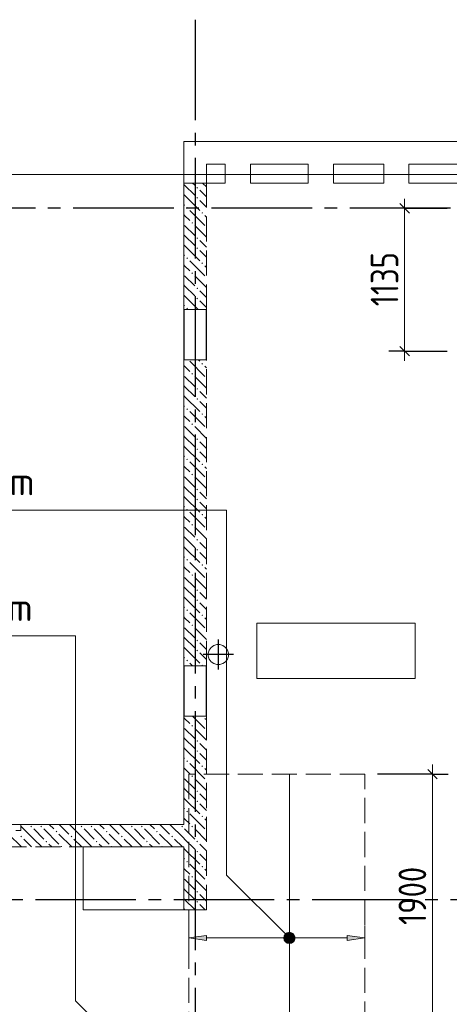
# Model space of a CAD drawing. Header units: millimetres. Extents: x 0 to 61017, y 0 to 42000.
# Tile 19 of 21: x 41285 to 44702, y 27969 to 35800. Entities that reach past the tile are written whole.
import ezdxf

# ---------------------------------------------------------------- set-up
doc = ezdxf.new("R2010")
doc.units = ezdxf.units.MM
doc.linetypes.add('______2', pattern=[270, 200, -70])
doc.linetypes.add('______5', pattern=[1100, 800, -100, 100, -100])
for name, color, linetype, lineweight in [('Standard', 7, 'Continuous', 25), ('ДОП Верх по У', 7, 'Continuous', 25), ('ЖБ Перекрытие верхний уровень', 7, 'Continuous', 35), ('ЖБ Стена верхний уровень', 7, 'Continuous', 35), ('Макрос окна_ макрос двери', 7, 'Continuous', 18), ('Оси', 40, '______5', 18), ('Позиционная метка номер позиции', 7, 'Continuous', 13), ('Примечания', 7, 'Continuous', 25)]:
    doc.layers.add(name, color=color, linetype=linetype, lineweight=lineweight)
doc.styles.add('GOST 2.304-81', font='txt')
doc.styles.add('ISOCPEUR', font='txt')

msp = doc.modelspace()

# ---------------------------------------------------------------- hatches: boundary and pattern name
at = {"layer": 'ДОП Верх по У', "linetype": 'Continuous', "lineweight": 13, "transparency": 33554687}
msp.add_hatch(color=7, dxfattribs=at).paths.add_polyline_path([(42770, 28476.8), (42630, 28496.8), (42770, 28516.8)], flags=16)
for points in [[(43397.7, 28478.1), (43397.7, 28515.6), (43392.5, 28496.8)], [(43397.7, 28515.6), (43411.2, 28464.6), (43411.2, 28529.1)], [(43397.7, 28515.6), (43397.7, 28478.1), (43411.2, 28464.6)], [(43411.2, 28529.1), (43430, 28459.3), (43430, 28534.3)], [(43411.2, 28529.1), (43411.2, 28464.6), (43430, 28459.3)], [(43430, 28534.3), (43430, 28459.3), (43448.7, 28464.6)], [(43430, 28534.3), (43448.7, 28464.6), (43448.7, 28529.1)], [(43448.7, 28529.1), (43448.7, 28464.6), (43462.2, 28478.1)], [(43448.7, 28529.1), (43462.2, 28478.1), (43462.2, 28515.6)], [(43462.2, 28515.6), (43462.2, 28478.1), (43467.5, 28496.8)], [(43890, 28476.8), (44030, 28496.8), (43890, 28516.8)]]:
    msp.add_hatch(color=7, dxfattribs=at).paths.add_polyline_path(points)
at = {"layer": 'ЖБ Стена верхний уровень', "linetype": 'Continuous', "lineweight": 18, "transparency": 33554687}
for points in [[(42690.5, 34463.1), (42696.9, 34469.6), (42703.4, 34463.1), (42696.9, 34456.6)], [(42690.5, 34383.1), (42696.9, 34389.6), (42703.4, 34383.1), (42696.9, 34376.6)], [(42610.4, 34303.1), (42616.9, 34309.6), (42623.4, 34303.1), (42616.9, 34296.6)], [(42730.5, 34263.1), (42737, 34269.6), (42743.5, 34263.1), (42737, 34256.6)], [(42650.5, 34183.1), (42657, 34189.6), (42663.5, 34183.1), (42657, 34176.6)], [(42690.5, 34063.1), (42696.9, 34069.6), (42703.4, 34063.1), (42696.9, 34056.6)], [(42690.5, 33983.1), (42696.9, 33989.6), (42703.4, 33983.1), (42696.9, 33976.6)], [(42610.4, 33903.1), (42616.9, 33909.6), (42623.4, 33903.1), (42616.9, 33896.6)], [(42730.5, 33863.1), (42737, 33869.6), (42743.5, 33863.1), (42737, 33856.6)], [(42650.5, 33783.1), (42657, 33789.6), (42663.5, 33783.1), (42657, 33776.6)], [(42690.5, 33663.1), (42696.9, 33669.6), (42703.4, 33663.1), (42696.9, 33656.6)], [(42690.5, 33583.1), (42696.9, 33589.6), (42703.4, 33583.1), (42696.9, 33576.6)], [(42610.4, 33503.1), (42616.9, 33509.6), (42623.4, 33503.1), (42616.9, 33496.6)], [(42730.5, 33063.1), (42737, 33069.6), (42743.5, 33063.1), (42737, 33056.6)], [(42650.5, 32983.1), (42657, 32989.6), (42663.5, 32983.1), (42657, 32976.6)], [(42690.5, 32863.1), (42696.9, 32869.6), (42703.4, 32863.1), (42696.9, 32856.6)], [(42690.5, 32783.1), (42696.9, 32789.6), (42703.4, 32783.1), (42696.9, 32776.6)], [(42610.4, 32703.1), (42616.9, 32709.6), (42623.4, 32703.1), (42616.9, 32696.6)], [(42730.5, 32663.1), (42737, 32669.6), (42743.5, 32663.1), (42737, 32656.6)], [(42650.5, 32583.1), (42657, 32589.6), (42663.5, 32583.1), (42657, 32576.6)], [(42690.5, 32463.1), (42696.9, 32469.6), (42703.4, 32463.1), (42696.9, 32456.6)], [(42690.5, 32383.1), (42696.9, 32389.6), (42703.4, 32383.1), (42696.9, 32376.6)], [(42610.4, 32303.1), (42616.9, 32309.6), (42623.4, 32303.1), (42616.9, 32296.6)], [(42730.5, 32263.1), (42737, 32269.6), (42743.5, 32263.1), (42737, 32256.6)], [(42650.5, 32183.1), (42657, 32189.6), (42663.5, 32183.1), (42657, 32176.6)], [(42690.5, 32063.1), (42696.9, 32069.6), (42703.4, 32063.1), (42696.9, 32056.6)], [(42690.5, 31983.1), (42696.9, 31989.6), (42703.4, 31983.1), (42696.9, 31976.6)], [(42610.4, 31903.1), (42616.9, 31909.6), (42623.4, 31903.1), (42616.9, 31896.6)], [(42730.5, 31863.1), (42737, 31869.6), (42743.5, 31863.1), (42737, 31856.6)], [(42650.5, 31783.1), (42657, 31789.6), (42663.5, 31783.1), (42657, 31776.6)], [(42690.5, 31663.1), (42696.9, 31669.6), (42703.4, 31663.1), (42696.9, 31656.6)], [(42690.5, 31583.1), (42696.9, 31589.6), (42703.4, 31583.1), (42696.9, 31576.6)], [(42610.4, 31503.1), (42616.9, 31509.6), (42623.4, 31503.1), (42616.9, 31496.6)], [(42730.5, 31463.1), (42737, 31469.6), (42743.5, 31463.1), (42737, 31456.6)], [(42650.5, 31383.1), (42657, 31389.6), (42663.5, 31383.1), (42657, 31376.6)], [(42690.5, 31263.1), (42696.9, 31269.6), (42703.4, 31263.1), (42696.9, 31256.6)], [(42690.5, 31183.1), (42696.9, 31189.6), (42703.4, 31183.1), (42696.9, 31176.6)], [(42610.4, 31103.1), (42616.9, 31109.6), (42623.4, 31103.1), (42616.9, 31096.6)], [(42730.5, 31063.1), (42737, 31069.6), (42743.5, 31063.1), (42737, 31056.6)], [(42650.5, 30983.1), (42657, 30989.6), (42663.5, 30983.1), (42657, 30976.6)], [(42690.5, 30863.1), (42696.9, 30869.6), (42703.4, 30863.1), (42696.9, 30856.6)], [(42690.5, 30783.1), (42696.9, 30789.6), (42703.4, 30783.1), (42696.9, 30776.6)], [(42610.4, 30703.1), (42616.9, 30709.6), (42623.4, 30703.1), (42616.9, 30696.6)], [(42730.5, 30663.1), (42737, 30669.6), (42743.5, 30663.1), (42740.3, 30660), (42733.6, 30660)], [(42740.3, 30260), (42737, 30256.6), (42733.6, 30260)], [(42650.5, 30183.1), (42657, 30189.6), (42663.5, 30183.1), (42657, 30176.6)], [(42690.5, 30063.1), (42696.9, 30069.6), (42703.4, 30063.1), (42696.9, 30056.6)], [(42690.5, 29983.1), (42696.9, 29989.6), (42703.4, 29983.1), (42696.9, 29976.6)], [(42610.4, 29903.1), (42616.9, 29909.6), (42623.4, 29903.1), (42616.9, 29896.6)], [(42730.5, 29863.1), (42737, 29869.6), (42743.5, 29863.1), (42737, 29856.6)], [(42650.5, 29783.1), (42657, 29789.6), (42663.5, 29783.1), (42657, 29776.6)], [(42690.5, 29663.1), (42696.9, 29669.6), (42703.4, 29663.1), (42696.9, 29656.6)], [(42690.5, 29583.1), (42696.9, 29589.6), (42703.4, 29583.1), (42696.9, 29576.6)], [(42610.4, 29503.1), (42616.9, 29509.6), (42623.4, 29503.1), (42616.9, 29496.6)], [(42730.5, 29463.1), (42737, 29469.6), (42743.5, 29463.1), (42737, 29456.6)], [(41370.5, 29383.1), (41377, 29389.6), (41383.4, 29383.1), (41377, 29376.6)], [(41450.5, 29383.1), (41457, 29389.6), (41463.5, 29383.1), (41457, 29376.6)], [(41770.5, 29383.1), (41777, 29389.6), (41783.4, 29383.1), (41777, 29376.6)], [(41850.5, 29383.1), (41857, 29389.6), (41863.5, 29383.1), (41857, 29376.6)], [(42170.5, 29383.1), (42177, 29389.6), (42183.4, 29383.1), (42177, 29376.6)], [(42250.5, 29383.1), (42257, 29389.6), (42263.5, 29383.1), (42257, 29376.6)], [(42570.5, 29383.1), (42577, 29389.6), (42583.4, 29383.1), (42577, 29376.6)], [(42650.5, 29383.1), (42657, 29389.6), (42663.5, 29383.1), (42657, 29376.6)], [(41290.5, 29303.1), (41296.9, 29309.6), (41303.4, 29303.1), (41296.9, 29296.6)], [(41570.5, 29343.1), (41577, 29349.6), (41583.4, 29343.1), (41577, 29336.6)], [(41690.5, 29303.1), (41696.9, 29309.6), (41703.4, 29303.1), (41696.9, 29296.6)], [(41970.5, 29343.1), (41977, 29349.6), (41983.4, 29343.1), (41977, 29336.6)], [(42090.5, 29303.1), (42096.9, 29309.6), (42103.4, 29303.1), (42096.9, 29296.6)], [(42370.5, 29343.1), (42377, 29349.6), (42383.4, 29343.1), (42377, 29336.6)], [(42490.5, 29303.1), (42496.9, 29309.6), (42503.4, 29303.1), (42496.9, 29296.6)], [(41490.5, 29263.1), (41496.9, 29269.6), (41503.4, 29263.1), (41496.9, 29256.6)], [(41610.4, 29223.1), (41616.9, 29229.6), (41623.4, 29223.1), (41620.3, 29220), (41613.6, 29220)], [(41890.5, 29263.1), (41896.9, 29269.6), (41903.4, 29263.1), (41896.9, 29256.6)], [(42010.4, 29223.1), (42016.9, 29229.6), (42023.4, 29223.1), (42020.3, 29220), (42013.6, 29220)], [(42290.5, 29263.1), (42296.9, 29269.6), (42303.4, 29263.1), (42296.9, 29256.6)], [(42410.4, 29223.1), (42416.9, 29229.6), (42423.4, 29223.1), (42420.3, 29220), (42413.6, 29220)], [(42690.5, 29263.1), (42696.9, 29269.6), (42703.4, 29263.1), (42696.9, 29256.6)], [(42690.5, 29183.1), (42696.9, 29189.6), (42703.4, 29183.1), (42696.9, 29176.6)], [(42610.4, 29103.1), (42616.9, 29109.6), (42623.4, 29103.1), (42616.9, 29096.6)], [(42730.5, 29063.1), (42737, 29069.6), (42743.5, 29063.1), (42737, 29056.6)], [(42650.5, 28983.1), (42657, 28989.6), (42663.5, 28983.1), (42657, 28976.6)], [(42690.5, 28863.1), (42696.9, 28869.6), (42703.4, 28863.1), (42696.9, 28856.6)], [(42690.5, 28783.1), (42696.9, 28789.6), (42703.4, 28783.1), (42696.9, 28776.6)]]:
    msp.add_hatch(color=7, dxfattribs=at).paths.add_polyline_path(points, flags=16)
at = {"layer": 'Позиционная метка номер позиции', "linetype": 'Continuous', "lineweight": 13, "transparency": 33554687}
for points in [[(43398.2, 28465), (43441.4, 28540.1), (43386.7, 28485.4)], [(43386.7, 28485.4), (43441.4, 28540.1), (43418.5, 28540.1)], [(43386.7, 28485.4), (43418.5, 28540.1), (43386.7, 28508.3)], [(43386.7, 28508.3), (43418.5, 28540.1), (43398.2, 28528.6)], [(43398.2, 28465), (43461.8, 28528.6), (43441.4, 28540.1)], [(43418.5, 28453.6), (43461.8, 28528.6), (43398.2, 28465)], [(43418.5, 28453.6), (43473.3, 28508.3), (43461.8, 28528.6)], [(43441.4, 28453.6), (43473.3, 28508.3), (43418.5, 28453.6)], [(43441.4, 28453.6), (43473.3, 28485.4), (43473.3, 28508.3)], [(43473.3, 28485.4), (43441.4, 28453.6), (43461.8, 28465)]]:
    msp.add_hatch(color=7, dxfattribs=at).paths.add_polyline_path(points)

# ---------------------------------------------------------------- linework, layer by layer
at = {"layer": 'Standard', "color": 7, "linetype": 'Continuous', "lineweight": 25, "transparency": 33554687}
for p, q in [((44309, 34337.5), (44384, 34262.5)), ((44309, 33200.5), (44384, 33125.5)), ((44530.6, 29837.5), (44605.6, 29762.5))]:
    msp.add_line(p, q, dxfattribs=at)
at = {"layer": 'Standard', "color": 7, "linetype": 'Continuous', "lineweight": 13, "transparency": 33554687}
for p, q in [((44346.5, 34300), (44346.5, 34375)), ((44346.5, 33163), (44346.5, 33088)), ((44568.1, 29800), (44568.1, 29875))]:
    msp.add_line(p, q, dxfattribs=at)
at = {"layer": 'Standard', "color": 251, "linetype": 'Continuous', "lineweight": -3, "true_color": 0x656565, "transparency": 33554687}
for p, q in [((44346.5, 34300), (44221.5, 34300)), ((44346.5, 34300), (44471.5, 34300)), ((44346.5, 34300), (44685, 34300)), ((44346.5, 33163), (44221.5, 33163)), ((44346.5, 33163), (44471.5, 33163)), ((44346.5, 33163), (44685, 33163)), ((44568.1, 29800), (44130, 29800)), ((44568.1, 29800), (44443.1, 29800)), ((44568.1, 29800), (44693.1, 29800))]:
    msp.add_line(p, q, dxfattribs=at)
at = {"layer": 'Standard', "color": 8, "linetype": '______5', "lineweight": -3, "transparency": 33554687}
for p, q in [((42865, 30630.5), (42865, 30869.5)), ((42984.5, 30750), (42745.5, 30750))]:
    msp.add_line(p, q, dxfattribs=at)
at = {"layer": 'Standard', "color": 254, "linetype": 'Continuous', "lineweight": 13, "true_color": 0xc4c4ff, "transparency": 33554687}
msp.add_lwpolyline([(7300, 20382), (49180, 20382), (49180, 34569), (7300, 34569), (7300, 20382)], dxfattribs=at)
at = {"layer": 'Standard', "color": 7, "linetype": 'Continuous', "lineweight": 13, "transparency": 33554687}
for points in [[(44346.5, 34300), (44346.5, 33432.6), (44346.5, 33432.6), (44346.5, 33163)], [(44568.1, 29800), (44568.1, 28525.2), (44568.1, 28525.2), (44568.1, 27900)]]:
    msp.add_lwpolyline(points, dxfattribs=at)
at = {"layer": 'ДОП Верх по У', "color": 7, "linetype": 'Continuous', "lineweight": 13, "transparency": 33554687}
for p, q in [((39544, 31900), (41630, 31900)), ((39544, 30900), (41630, 30900))]:
    msp.add_line(p, q, dxfattribs=at)
at = {"layer": 'ДОП Верх по У', "color": 7, "linetype": 'Continuous', "lineweight": 18, "transparency": 33554687}
msp.add_line((43430, 29794), (43430, 25906), dxfattribs=at)
at = {"layer": 'ДОП Верх по У', "color": 251, "linetype": 'Continuous', "lineweight": 13, "true_color": 0x494949, "transparency": 33554687}
for p, q in [((42630, 28496.8), (42630, 28596.8)), ((44030, 28496.8), (44030, 28596.8)), ((42630, 28496.8), (42770, 28516.8)), ((42770, 28516.8), (42770, 28476.8)), ((43430, 28534.3), (43430, 28534.3)), ((44030, 28496.8), (43890, 28516.8)), ((43890, 28516.8), (43890, 28476.8)), ((42770, 28476.8), (42630, 28496.8)), ((42630, 28496.8), (42630, 28396.8)), ((42630, 28496.8), (42630, 28496.8)), ((42770, 28496.8), (43400, 28496.8)), ((43430, 28459.3), (43430, 28459.3)), ((43460, 28496.8), (43890, 28496.8)), ((43890, 28476.8), (44030, 28496.8)), ((44030, 28496.8), (44030, 28396.8)), ((44030, 28496.8), (44030, 28496.8))]:
    msp.add_line(p, q, dxfattribs=at)
msp.add_circle((43430, 28496.8), 37.5, dxfattribs=at)
at = {"layer": 'ЖБ Перекрытие верхний уровень', "color": 7, "linetype": 'Continuous', "lineweight": 18, "transparency": 33554687}
for p, q in [((49710, 34830), (42590, 34830)), ((42590, 34830), (42590, 29400)), ((42770, 34500), (42770, 34650)), ((42770, 34650), (42920, 34650)), ((42920, 34650), (42920, 34500)), ((43120, 34500), (43120, 34650)), ((43120, 34650), (43580, 34650)), ((43580, 34650), (43580, 34500)), ((43780, 34500), (43780, 34650)), ((43780, 34650), (44180, 34650)), ((44180, 34650), (44180, 34500)), ((44380, 34500), (44380, 34650)), ((44380, 34650), (44780, 34650)), ((42920, 34500), (42770, 34500)), ((43580, 34500), (43120, 34500)), ((44180, 34500), (43780, 34500)), ((44780, 34500), (44380, 34500)), ((44430, 31000), (43170, 31000)), ((43170, 31000), (43170, 30560)), ((44430, 30560), (44430, 31000)), ((42793.1, 30786.6), (42785.3, 30762.6)), ((42808, 30807), (42793.1, 30786.6)), ((42828.4, 30821.9), (42808, 30807)), ((42852.4, 30829.7), (42828.4, 30821.9)), ((42877.6, 30829.7), (42852.4, 30829.7)), ((42901.6, 30821.9), (42877.6, 30829.7)), ((42922, 30807), (42901.6, 30821.9)), ((42936.9, 30786.6), (42922, 30807)), ((42944.7, 30762.6), (42936.9, 30786.6)), ((42785.3, 30762.6), (42785.3, 30737.4)), ((42785.3, 30737.4), (42793.1, 30713.4)), ((42793.1, 30713.4), (42808, 30693)), ((42922, 30693), (42936.9, 30713.4)), ((42936.9, 30713.4), (42944.7, 30737.4)), ((42944.7, 30737.4), (42944.7, 30762.6)), ((42808, 30693), (42828.4, 30678.1)), ((42828.4, 30678.1), (42852.4, 30670.3)), ((42852.4, 30670.3), (42877.6, 30670.3)), ((42877.6, 30670.3), (42901.6, 30678.1)), ((42901.6, 30678.1), (42922, 30693)), ((43170, 30560), (44430, 30560)), ((42590, 29400), (39880, 29400)), ((42590, 29220), (41790, 29220)), ((41790, 29220), (41790, 28720)), ((42590, 28720), (42590, 29220)), ((41790, 28720), (42590, 28720))]:
    msp.add_line(p, q, dxfattribs=at)
at = {"layer": 'ЖБ Стена верхний уровень', "color": 251, "linetype": '______2', "lineweight": 13, "true_color": 0x656565, "transparency": 33554687}
for p, q in [((42770, 34500), (42590, 34500)), ((42590, 34500), (42590, 33495)), ((42770, 33495), (42770, 34500)), ((42770, 33495), (42590, 33495)), ((42770, 33495), (42590, 33495)), ((42590, 33095), (42770, 33095)), ((42590, 33095), (42770, 33095)), ((42590, 33095), (42590, 30660)), ((42770, 30660), (42770, 33095)), ((42770, 30660), (42590, 30660)), ((42590, 30260), (42770, 30260)), ((42590, 30260), (42590, 29400)), ((42770, 28720), (42770, 30260)), ((41295, 29350), (41295, 29400)), ((42590, 29400), (41295, 29400)), ((41255, 29350), (41295, 29350)), ((40060, 29220), (42590, 29220)), ((42590, 29220), (42590, 28720)), ((42590, 28720), (42770, 28720))]:
    msp.add_line(p, q, dxfattribs=at)
at = {"layer": 'ЖБ Стена верхний уровень', "color": 9, "linetype": 'Continuous', "lineweight": 18, "true_color": 0xc7c7c7, "transparency": 33554687}
for p, q in [((42596.9, 34483.1), (42590, 34490.1)), ((42596.9, 34483.1), (42677, 34403.1)), ((42660.1, 34500), (42677, 34483.1)), ((42740.1, 34500), (42770, 34470.1)), ((42590, 34410.1), (42596.9, 34403.1)), ((42596.9, 34403.1), (42716.9, 34283.1)), ((42757, 34403.1), (42716.9, 34443.1)), ((42770, 34390.1), (42757, 34403.1)), ((42590, 34330.1), (42596.9, 34323.1)), ((42716.9, 34363.1), (42770, 34310.1)), ((42596.9, 34243.1), (42590, 34250.1)), ((42637, 34203.1), (42596.9, 34243.1)), ((42637, 34283.1), (42757, 34163.1)), ((42757, 34243.1), (42770, 34230.1)), ((42596.9, 34163.1), (42677, 34083.1)), ((42677, 34163.1), (42770, 34070.1)), ((42596.9, 34083.1), (42590, 34090.1)), ((42596.9, 34083.1), (42677, 34003.1)), ((42590, 34010.1), (42596.9, 34003.1)), ((42596.9, 34003.1), (42716.9, 33883.1)), ((42757, 34003.1), (42716.9, 34043.1)), ((42770, 33990.1), (42757, 34003.1)), ((42590, 33930.1), (42596.9, 33923.1)), ((42716.9, 33963.1), (42770, 33910.1)), ((42596.9, 33843.1), (42590, 33850.1)), ((42637, 33803.1), (42596.9, 33843.1)), ((42637, 33883.1), (42757, 33763.1)), ((42757, 33843.1), (42770, 33830.1)), ((42596.9, 33763.1), (42677, 33683.1)), ((42677, 33763.1), (42770, 33670.1)), ((42596.9, 33683.1), (42590, 33690.1)), ((42596.9, 33683.1), (42677, 33603.1)), ((42590, 33610.1), (42596.9, 33603.1)), ((42596.9, 33603.1), (42705.1, 33495)), ((42757, 33603.1), (42716.9, 33643.1)), ((42770, 33590.1), (42757, 33603.1)), ((42590, 33530.1), (42596.9, 33523.1)), ((42716.9, 33563.1), (42770, 33510.1)), ((42596.9, 33043.1), (42590, 33050.1)), ((42637, 33083.1), (42757, 32963.1)), ((42705.1, 33095), (42716.9, 33083.1)), ((42637, 33003.1), (42596.9, 33043.1)), ((42596.9, 32963.1), (42677, 32883.1)), ((42596.9, 32883.1), (42590, 32890.1)), ((42596.9, 32883.1), (42677, 32803.1)), ((42757, 32803.1), (42716.9, 32843.1)), ((42590, 32810.1), (42596.9, 32803.1)), ((42596.9, 32803.1), (42716.9, 32683.1)), ((42590, 32730.1), (42596.9, 32723.1)), ((42637, 32683.1), (42757, 32563.1)), ((42596.9, 32643.1), (42590, 32650.1)), ((42637, 32603.1), (42596.9, 32643.1)), ((42596.9, 32563.1), (42677, 32483.1)), ((42596.9, 32483.1), (42590, 32490.1)), ((42596.9, 32483.1), (42677, 32403.1)), ((42757, 32403.1), (42716.9, 32443.1)), ((42590, 32410.1), (42596.9, 32403.1)), ((42596.9, 32403.1), (42716.9, 32283.1)), ((42590, 32330.1), (42596.9, 32323.1)), ((42637, 32283.1), (42757, 32163.1)), ((42596.9, 32243.1), (42590, 32250.1)), ((42637, 32203.1), (42596.9, 32243.1)), ((42596.9, 32163.1), (42677, 32083.1)), ((42596.9, 32083.1), (42590, 32090.1)), ((42596.9, 32083.1), (42677, 32003.1)), ((42757, 32003.1), (42716.9, 32043.1)), ((42590, 32010.1), (42596.9, 32003.1)), ((42596.9, 32003.1), (42716.9, 31883.1)), ((42590, 31930.1), (42596.9, 31923.1)), ((42637, 31883.1), (42757, 31763.1)), ((42596.9, 31843.1), (42590, 31850.1)), ((42637, 31803.1), (42596.9, 31843.1)), ((42596.9, 31763.1), (42677, 31683.1)), ((42596.9, 31683.1), (42590, 31690.1)), ((42596.9, 31683.1), (42677, 31603.1)), ((42757, 31603.1), (42716.9, 31643.1)), ((42590, 31610.1), (42596.9, 31603.1)), ((42596.9, 31603.1), (42716.9, 31483.1)), ((42590, 31530.1), (42596.9, 31523.1)), ((42637, 31483.1), (42757, 31363.1)), ((42596.9, 31443.1), (42590, 31450.1)), ((42637, 31403.1), (42596.9, 31443.1)), ((42596.9, 31363.1), (42677, 31283.1)), ((42596.9, 31283.1), (42590, 31290.1)), ((42596.9, 31283.1), (42677, 31203.1)), ((42590, 31210.1), (42596.9, 31203.1)), ((42596.9, 31203.1), (42716.9, 31083.1)), ((42757, 31203.1), (42716.9, 31243.1)), ((42590, 31130.1), (42596.9, 31123.1)), ((42596.9, 31043.1), (42590, 31050.1)), ((42637, 31003.1), (42596.9, 31043.1)), ((42637, 31083.1), (42757, 30963.1)), ((42596.9, 30963.1), (42677, 30883.1)), ((42596.9, 30883.1), (42590, 30890.1)), ((42596.9, 30883.1), (42677, 30803.1)), ((42590, 30810.1), (42596.9, 30803.1)), ((42596.9, 30803.1), (42716.9, 30683.1)), ((42757, 30803.1), (42716.9, 30843.1)), ((42590, 30730.1), (42596.9, 30723.1)), ((42637, 30683.1), (42660.1, 30660)), ((42596.9, 30243.1), (42590, 30250.1)), ((42637, 30203.1), (42596.9, 30243.1)), ((42660.1, 30260), (42757, 30163.1)), ((42596.9, 30163.1), (42677, 30083.1)), ((42596.9, 30083.1), (42590, 30090.1)), ((42596.9, 30083.1), (42677, 30003.1)), ((42590, 30010.1), (42596.9, 30003.1)), ((42596.9, 30003.1), (42716.9, 29883.1)), ((42757, 30003.1), (42716.9, 30043.1)), ((42590, 29930.1), (42596.9, 29923.1)), ((42596.9, 29843.1), (42590, 29850.1)), ((42637, 29803.1), (42596.9, 29843.1)), ((42637, 29883.1), (42757, 29763.1)), ((42596.9, 29763.1), (42677, 29683.1)), ((42596.9, 29683.1), (42590, 29690.1)), ((42596.9, 29683.1), (42677, 29603.1)), ((42590, 29610.1), (42596.9, 29603.1)), ((42596.9, 29603.1), (42716.9, 29483.1)), ((42757, 29603.1), (42716.9, 29643.1)), ((42590, 29530.1), (42596.9, 29523.1)), ((42596.9, 29443.1), (42590, 29450.1)), ((42637, 29483.1), (42757, 29363.1)), ((41396.9, 29283.1), (41295, 29385.1)), ((41520.1, 29400), (41557, 29363.1)), ((41600.1, 29400), (41677, 29323.1)), ((41796.9, 29283.1), (41680.1, 29400)), ((41920.1, 29400), (41957, 29363.1)), ((42000.1, 29400), (42077, 29323.1)), ((42196.9, 29283.1), (42080.1, 29400)), ((42320.1, 29400), (42357, 29363.1)), ((42400.1, 29400), (42477, 29323.1)), ((42590, 29290.1), (42480.1, 29400)), ((42637, 29403.1), (42596.9, 29443.1)), ((41300.1, 29220), (41196.9, 29323.1)), ((41396.9, 29363.1), (41477, 29283.1)), ((41477, 29363.1), (41596.9, 29243.1)), ((41700.1, 29220), (41596.9, 29323.1)), ((41796.9, 29363.1), (41877, 29283.1)), ((41877, 29363.1), (41996.9, 29243.1)), ((42100.1, 29220), (41996.9, 29323.1)), ((42196.9, 29363.1), (42277, 29283.1)), ((42277, 29363.1), (42396.9, 29243.1)), ((42500.1, 29220), (42396.9, 29323.1)), ((42596.9, 29283.1), (42590, 29290.1)), ((42596.9, 29363.1), (42677, 29283.1)), ((41316.9, 29283.1), (41380.1, 29220)), ((41396.9, 29283.1), (41460.1, 29220)), ((41540.1, 29220), (41516.9, 29243.1)), ((41716.9, 29283.1), (41780.1, 29220)), ((41796.9, 29283.1), (41860.1, 29220)), ((41940.1, 29220), (41916.9, 29243.1)), ((42116.9, 29283.1), (42180.1, 29220)), ((42196.9, 29283.1), (42260.1, 29220)), ((42340.1, 29220), (42316.9, 29243.1)), ((42516.9, 29283.1), (42580.1, 29220)), ((42596.9, 29283.1), (42677, 29203.1)), ((42757, 29203.1), (42716.9, 29243.1)), ((42590, 29210.1), (42596.9, 29203.1)), ((42596.9, 29203.1), (42716.9, 29083.1)), ((42590, 29130.1), (42596.9, 29123.1)), ((42637, 29083.1), (42757, 28963.1)), ((42596.9, 29043.1), (42590, 29050.1)), ((42637, 29003.1), (42596.9, 29043.1)), ((42596.9, 28963.1), (42677, 28883.1)), ((42596.9, 28883.1), (42590, 28890.1)), ((42596.9, 28883.1), (42677, 28803.1)), ((42757, 28803.1), (42716.9, 28843.1)), ((42590, 28810.1), (42596.9, 28803.1)), ((42596.9, 28803.1), (42680.1, 28720)), ((42716.9, 28763.1), (42760.1, 28720)), ((42590, 28730.1), (42596.9, 28723.1))]:
    msp.add_line(p, q, dxfattribs=at)
for points in [[(42757, 33043.1), (42770, 33030.1), (42770, 33030.1), (42770, 33030.1), (42770, 33030.1)], [(42677, 32963.1), (42770, 32870.1), (42770, 32870.1), (42770, 32870.1), (42770, 32870.1)], [(42716.9, 32763.1), (42770, 32710.1), (42770, 32710.1), (42770, 32710.1), (42770, 32710.1)], [(42770, 32790.1), (42770, 32790.1), (42770, 32790.1), (42770, 32790.1), (42757, 32803.1)], [(42757, 32643.1), (42770, 32630.1), (42770, 32630.1), (42770, 32630.1), (42770, 32630.1)], [(42677, 32563.1), (42770, 32470.1), (42770, 32470.1), (42770, 32470.1), (42770, 32470.1)], [(42716.9, 32363.1), (42770, 32310.1), (42770, 32310.1), (42770, 32310.1), (42770, 32310.1)], [(42770, 32390.1), (42770, 32390.1), (42770, 32390.1), (42770, 32390.1), (42757, 32403.1)], [(42757, 32243.1), (42770, 32230.1), (42770, 32230.1), (42770, 32230.1), (42770, 32230.1)], [(42677, 32163.1), (42770, 32070.1), (42770, 32070.1), (42770, 32070.1), (42770, 32070.1)], [(42716.9, 31963.1), (42770, 31910.1), (42770, 31910.1), (42770, 31910.1), (42770, 31910.1)], [(42770, 31990.1), (42770, 31990.1), (42770, 31990.1), (42770, 31990.1), (42757, 32003.1)], [(42757, 31843.1), (42770, 31830.1), (42770, 31830.1), (42770, 31830.1), (42770, 31830.1)], [(42677, 31763.1), (42770, 31670.1), (42770, 31670.1), (42770, 31670.1), (42770, 31670.1)], [(42716.9, 31563.1), (42770, 31510.1), (42770, 31510.1), (42770, 31510.1), (42770, 31510.1)], [(42770, 31590.1), (42770, 31590.1), (42770, 31590.1), (42770, 31590.1), (42757, 31603.1)], [(42757, 31443.1), (42770, 31430.1), (42770, 31430.1), (42770, 31430.1), (42770, 31430.1)], [(42677, 31363.1), (42770, 31270.1), (42770, 31270.1), (42770, 31270.1), (42770, 31270.1)], [(42770, 31190.1), (42770, 31190.1), (42770, 31190.1), (42770, 31190.1), (42757, 31203.1)], [(42716.9, 31163.1), (42770, 31110.1), (42770, 31110.1), (42770, 31110.1), (42770, 31110.1)], [(42757, 31043.1), (42770, 31030.1), (42770, 31030.1), (42770, 31030.1), (42770, 31030.1)], [(42677, 30963.1), (42770, 30870.1), (42770, 30870.1), (42770, 30870.1), (42770, 30870.1)], [(42770, 30790.1), (42770, 30790.1), (42770, 30790.1), (42770, 30790.1), (42757, 30803.1)], [(42716.9, 30763.1), (42770, 30710.1), (42770, 30710.1), (42770, 30710.1), (42770, 30710.1)], [(42757, 30243.1), (42770, 30230.1), (42770, 30230.1)], [(42677, 30163.1), (42770, 30070.1), (42770, 30070.1)], [(42770, 29990.1), (42770, 29990.1), (42757, 30003.1)], [(42716.9, 29963.1), (42770, 29910.1), (42770, 29910.1)], [(42757, 29843.1), (42770, 29830.1), (42770, 29830.1)], [(42677, 29763.1), (42770, 29670.1), (42770, 29670.1)], [(42770, 29590.1), (42770, 29590.1), (42757, 29603.1)], [(42716.9, 29563.1), (42770, 29510.1), (42770, 29510.1)], [(42757, 29443.1), (42770, 29430.1), (42770, 29430.1)], [(42677, 29363.1), (42770, 29270.1), (42770, 29270.1)], [(42716.9, 29163.1), (42770, 29110.1), (42770, 29110.1)], [(42770, 29190.1), (42770, 29190.1), (42757, 29203.1)], [(42757, 29043.1), (42770, 29030.1), (42770, 29030.1)], [(42677, 28963.1), (42770, 28870.1), (42770, 28870.1)], [(42770, 28790.1), (42770, 28790.1), (42757, 28803.1)]]:
    msp.add_lwpolyline(points, dxfattribs=at)
at = {"layer": 'Макрос окна_ макрос двери', "color": 7, "linetype": 'Continuous', "lineweight": -3, "transparency": 33554687}
for p, q in [((42590, 33495), (42590, 33095)), ((42590, 33495), (42590, 33095)), ((42770, 33095), (42770, 33495)), ((42770, 33095), (42770, 33495)), ((42590, 30660), (42590, 30260)), ((42770, 30260), (42770, 30660))]:
    msp.add_line(p, q, dxfattribs=at)
at = {"layer": 'Оси', "color": 8, "linetype": '______5', "lineweight": -3, "transparency": 33554687}
for p, q in [((42680, 35800), (42680, 15970)), ((50210, 34300), (4600, 34300)), ((50210, 34300), (4600, 34300)), ((49910, 28800), (4600, 28800))]:
    msp.add_line(p, q, dxfattribs=at)
at = {"layer": 'Позиционная метка номер позиции', "color": 7, "linetype": 'Continuous', "lineweight": 13, "transparency": 33554687}
for p, q in [((43398.2, 28528.6), (43398.2, 28528.6)), ((43461.8, 28528.6), (43461.8, 28528.6)), ((43398.2, 28465), (43398.2, 28465)), ((43461.8, 28465), (43461.8, 28465))]:
    msp.add_line(p, q, dxfattribs=at)
for points in [[(43430, 28496.8), (42930, 28996.8), (42930, 31900), (39430, 31900)], [(42230, 27496.8), (41730, 27996.8), (41730, 30900), (39430, 30900)]]:
    msp.add_lwpolyline(points, dxfattribs=at)
msp.add_circle((43430, 28496.8), 45, dxfattribs=at)
at = {"layer": 'Примечания', "color": 7, "linetype": '______2', "lineweight": 18, "transparency": 33554687}
for p, q in [((44030, 29800), (42630, 29800)), ((42630, 29800), (42630, 25900)), ((44030, 25900), (44030, 29800))]:
    msp.add_line(p, q, dxfattribs=at)

# ---------------------------------------------------------------- texts
at = {"layer": 'Standard', "color": 7, "linetype": 'Continuous', "lineweight": 25, "transparency": 33554687, "char_height": 220, "attachment_point": 7, "rotation": 90, "style": 'GOST 2.304-81'}
for s, insert, width in [('1135', (44296.5, 33520.4), 547.708), ('1900', (44518, 28599.8), 625.741)]:
    msp.add_mtext(s, dxfattribs=dict(at, insert=insert, width=width))
at = {"layer": 'ДОП Верх по У', "color": 7, "linetype": 'Continuous', "lineweight": 13, "transparency": 33554687, "char_height": 220, "width": 2150.516, "attachment_point": 7, "style": 'ISOCPEUR'}
for s, insert in [('\\W0.96;ø12 L=3900mm ', (39564, 32017.3)), ('\\W0.96;ø12 L=2000mm ', (39564, 31017.3))]:
    msp.add_mtext(s, dxfattribs=dict(at, insert=insert))

doc.saveas('drawing.dxf')
